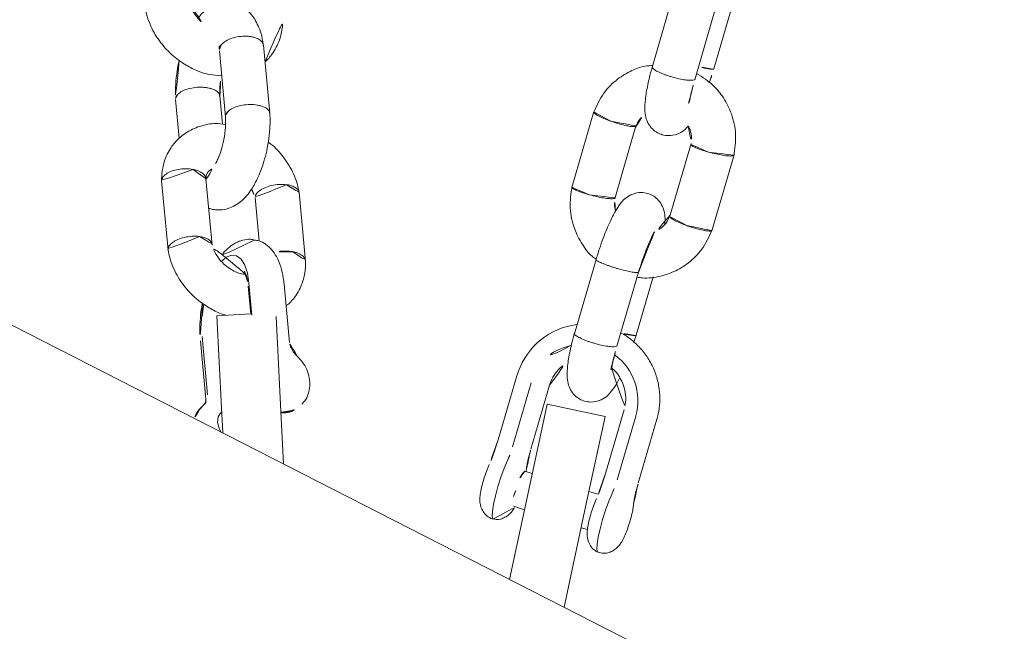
# Model space of a CAD drawing. Extents: x 5459245 to 5462690, y 5971016 to 5972523.
# Tile 100 of 136: x 5462452.9715 to 5462453.1046, y 5972211.2855 to 5972211.3683. Entities that reach past the tile are written whole.
import ezdxf

# ---------------------------------------------------------------- set-up
doc = ezdxf.new("R2010")
doc.units = 0
doc.layers.add('A_MAŁA ARCHITEKTURA', color=195, linetype='CONTINUOUS', lineweight=9)

# ---------------------------------------------------------------- blocks, each defined once
blk = doc.blocks.new('A$C43995eb0')
at = {"layer": 'A_MAŁA ARCHITEKTURA', "linetype": 'Continuous'}
for p, q in [((3380.14, 1209.52), (3380.14, 390.59)), ((3360.62, 1143.96), (3351.78, 1142.27)), ((3380.14, 1142.68), (3366.71, 1139.08)), ((3361.53, 1141.21), (3352.69, 1139.52)), ((3364.43, 1139.84), (3364.65, 1138.53)), ((3369.51, 1139.83), (3369.36, 1140.7)), ((3352.66, 1137.74), (3361.5, 1139.43)), ((3366.71, 1139.08), (3354.63, 1135.85)), ((3325.68, 1137.28), (3315.15, 1135.27)), ((3354.63, 1135.85), (3356.7, 1128.12)), ((3342.91, 1134.59), (3334.84, 1133.04)), ((3343.9, 1134.75), (3342.77, 1134.56)), ((3380.14, 1134.4), (3368.78, 1131.36)), ((3345.42, 1132.95), (3335.18, 1131)), ((3371.09, 1130.36), (3370.83, 1131.91)), ((3316.45, 1129.41), (3326.52, 1131.33)), ((3368.78, 1131.36), (3356.7, 1128.12)), ((3365.98, 1130.61), (3366.16, 1129.54)), ((3366.13, 1129.73), (3365.96, 1129.67)), ((3363.13, 1128.94), (3354.29, 1127.25)), ((3306.02, 1127.54), (3297.95, 1126)), ((3336.27, 1125.1), (3346.57, 1127.07)), ((3355.14, 1124.88), (3363.98, 1126.57)), ((3308.53, 1125.91), (3298.29, 1123.95)), ((3355.17, 1122.72), (3364.01, 1124.41)), ((3327.79, 1123.6), (3317.71, 1121.68)), ((3354.65, 1122.67), (3355.17, 1122.72)), ((3299.38, 1118.05), (3309.68, 1120.02)), ((3318.55, 1115.73), (3329.08, 1117.74)), ((3380.14, 1100.08), (3373.21, 1096.08)), ((3373.21, 1096.08), (3362.82, 1090.08)), ((3365.12, 1093.3), (3358.44, 1089.06)), ((3380.14, 1090.84), (3377.21, 1089.15)), ((3354.39, 1090.26), (3346.44, 1085.2)), ((3377.66, 1089.41), (3377.94, 1089.34)), ((3377.21, 1089.15), (3366.38, 1082.9)), ((3364.14, 1087.09), (3360.48, 1084.77)), ((3360.89, 1084.87), (3364.11, 1086.92)), ((3364.07, 1086.9), (3366.38, 1082.9)), ((3369.8, 1082.41), (3376.47, 1086.65)), ((3370.44, 1082.48), (3377.11, 1086.72)), ((3349.77, 1080.21), (3354.77, 1083.4)), ((3358.17, 1078), (3350.55, 1073.15)), ((3338.72, 1076.82), (3330.9, 1071.84)), ((3353.54, 1067.94), (3361.49, 1073)), ((3334.31, 1066.9), (3341.86, 1071.71)), ((3342.95, 1071.79), (3339.71, 1069.72)), ((3342.85, 1064.61), (3347.29, 1067.44))]:
    blk.add_line(p, q, dxfattribs=at)
at = {"layer": 'A_MAŁA ARCHITEKTURA', "linetype": 'Continuous', "flags": 128}
for points in [[(3371.45, 1143.36), (3371.43, 1143.28), (3371.14, 1143.03), (3370.52, 1142.76), (3369.61, 1142.47), (3368.48, 1142.18), (3367.22, 1141.92), (3365.9, 1141.7), (3364.62, 1141.54), (3363.49, 1141.45)], [(3365.94, 1126.82), (3367.07, 1126.91), (3368.35, 1127.06), (3369.67, 1127.28), (3370.93, 1127.54), (3372.06, 1127.83), (3372.97, 1128.12), (3373.59, 1128.4), (3373.88, 1128.64), (3373.89, 1128.75)], [(3379.26, 1089.59), (3379.91, 1090.2), (3380.14, 1090.57)], [(3377.94, 1089.34), (3378.5, 1089.31), (3379.26, 1089.59)], [(3360.48, 1084.77), (3359.38, 1083.96), (3358.56, 1083.14), (3358.08, 1082.33), (3357.94, 1081.59), (3358.17, 1080.95), (3358.75, 1080.44), (3359.5, 1080.13)]]:
    blk.add_lwpolyline(points, dxfattribs=at)
at = {"layer": 'A_MAŁA ARCHITEKTURA', "linetype": 'Continuous'}
for centre, radius, start, end in [((3364.33, 1126.92), 14.56, 93.338, 101.1027), ((3354.15, 1132.04), 7.62, 101.0657, 170.9778), ((3367.41, 1134.55), 5.16, 255.9952, 288.7117), ((3369.04, 1133), 3.34, 270.4946, 307.9463), ((3353.26, 1132.17), 9.61, 213.9381, 277.9346), ((3353.76, 1131.97), 7.22, 219.4345, 281.0286), ((3366.78, 1112.29), 14.56, 93.338, 101.1027), ((3370.83, 1095.33), 3.45, 21.0141, 73.8413), ((3377.39, 1085.32), 1.62, 65.4606, 124.743), ((3379.38, 1089.57), 3.07, 244.5812, 284.2589), ((3361.03, 1096.59), 16.67, 286.5851, 301.702)]:
    blk.add_arc(centre, radius, start, end, dxfattribs=at)
for points, knots in [([(3371.42, 1143.37), (3371.37, 1143.62), (3371.26, 1144.12), (3370.81, 1144.71), (3370.3, 1145.13), (3369.76, 1145.39), (3369.22, 1145.53), (3368.63, 1145.59), (3367.91, 1145.59), (3366.97, 1145.51), (3365.95, 1145.36), (3364.93, 1145.15), (3364.1, 1144.94), (3363.66, 1144.77), (3363.47, 1144.7)], [0, 0, 0, 0, 0.077093, 0.152961, 0.219076, 0.279903, 0.340102, 0.408935, 0.510956, 0.611431, 0.715937, 0.818003, 0.922933, 1, 1, 1, 1]), ([(3363.47, 1144.7), (3363.39, 1144.67), (3363.19, 1144.59), (3362.63, 1144.42), (3361.8, 1144.2), (3361.08, 1144.05), (3360.68, 1143.97), (3360.62, 1143.96)], [0, 0, 0, 0, 0.152877, 0.397767, 0.670396, 0.95509, 1, 1, 1, 1]), ([(3365.03, 1139.88), (3365.19, 1139.89), (3365.66, 1139.92), (3366.53, 1140.02), (3367.58, 1140.21), (3368.56, 1140.44), (3369.34, 1140.68), (3370, 1140.97), (3370.64, 1141.4), (3371.14, 1142.04), (3371.42, 1142.7), (3371.42, 1143.14), (3371.42, 1143.33)], [0, 0, 0, 0, 0.062773, 0.187586, 0.306126, 0.425461, 0.552478, 0.64877, 0.756013, 0.846198, 0.936905, 1, 1, 1, 1]), ([(3351.78, 1142.27), (3351.43, 1142.19), (3350.51, 1141.98), (3349.08, 1141.39), (3347.58, 1140.45), (3346.25, 1139.25), (3345.16, 1137.84), (3344.32, 1136.25), (3343.8, 1134.55), (3343.57, 1133.31), (3343.6, 1132.66), (3343.61, 1132.6)], [0, 0, 0, 0, 0.078204, 0.207674, 0.337345, 0.467175, 0.597146, 0.72722, 0.857344, 0.987459, 1, 1, 1, 1]), ([(3361.5, 1139.43), (3361.7, 1139.47), (3362.27, 1139.57), (3363.24, 1139.72), (3364.26, 1139.84), (3364.79, 1139.87), (3365.03, 1139.88)], [0, 0, 0, 0, 0.157417, 0.458569, 0.758721, 1, 1, 1, 1]), ([(3335.88, 1131.13), (3335.81, 1131.35), (3335.48, 1132.38), (3334.46, 1133.8), (3332.88, 1135.36), (3330.95, 1136.55), (3328.4, 1137.4), (3326.5, 1137.3), (3325.5, 1137.25)], [0, 0, 0, 0, 0.052878, 0.248654, 0.392204, 0.566159, 0.770381, 1, 1, 1, 1]), ([(3326.6, 1133.95), (3326.6, 1133.96), (3326.59, 1133.98), (3326.58, 1134.05), (3326.56, 1134.26), (3326.47, 1134.79), (3326.32, 1135.59), (3326.1, 1136.42), (3325.88, 1137.01), (3325.72, 1137.25), (3325.65, 1137.26), (3325.63, 1137.26)], [0, 0, 0, 0, 0.0079338, 0.0139385, 0.0379618, 0.1343555, 0.3291606, 0.5278049, 0.7264151, 0.9249874, 1, 1, 1, 1]), ([(3348.39, 1133.65), (3348.41, 1133.76), (3348.5, 1134.29), (3348.96, 1135.18), (3349.74, 1136.23), (3350.76, 1137.04), (3351.77, 1137.53), (3352.42, 1137.69), (3352.66, 1137.74)], [0, 0, 0, 0, 0.053728, 0.260783, 0.467293, 0.673622, 0.88011, 1, 1, 1, 1]), ([(3315.32, 1135.31), (3314.38, 1134.99), (3312.55, 1134.37), (3310.4, 1132.59), (3308.95, 1130.63), (3307.91, 1128.36), (3307.75, 1126.7), (3307.66, 1125.74)], [0, 0, 0, 0, 0.2275035, 0.4385217, 0.6228464, 0.7804889, 1, 1, 1, 1]), ([(3316.41, 1132), (3316.4, 1132.01), (3316.33, 1132.35), (3316.17, 1133.03), (3315.91, 1133.96), (3315.64, 1134.7), (3315.43, 1135.1), (3315.3, 1135.25), (3315.24, 1135.29), (3315.21, 1135.27), (3315.21, 1135.27)], [0, 0, 0, 0, 0.007803, 0.203205, 0.398604, 0.59398, 0.789319, 0.885918, 0.98251, 1, 1, 1, 1]), ([(3342.97, 1134.56), (3342.97, 1134.57), (3342.96, 1134.57), (3342.95, 1134.57), (3342.94, 1134.59), (3342.92, 1134.58), (3342.91, 1134.58)], [0, 0, 0, 0, 0.090031, 0.158171, 0.430783, 1, 1, 1, 1]), ([(3342.97, 1134.56), (3342.97, 1134.56), (3342.97, 1134.56), (3342.98, 1134.55), (3343.01, 1134.51), (3343.1, 1134.37), (3343.26, 1133.96), (3343.45, 1133.31), (3343.56, 1132.8), (3343.61, 1132.6)], [0, 0, 0, 0, 0.012189, 0.021415, 0.058324, 0.206422, 0.505716, 0.810938, 1, 1, 1, 1]), ([(3346.22, 1127), (3346.7, 1127.09), (3347.63, 1127.29), (3349.24, 1127.69), (3350.79, 1128.18), (3352.05, 1128.74), (3352.9, 1129.3), (3353.54, 1129.98), (3353.98, 1130.84), (3354.13, 1131.68), (3354.06, 1132.52), (3353.77, 1133.37), (3353.1, 1134.25), (3352.17, 1134.82), (3351.29, 1135.08), (3350.32, 1135.23), (3349.44, 1135.22), (3349.04, 1135.22)], [0, 0, 0, 0, 0.071339, 0.138018, 0.254217, 0.347507, 0.418402, 0.478598, 0.530708, 0.574722, 0.611163, 0.657154, 0.719091, 0.781144, 0.844563, 0.929141, 1, 1, 1, 1]), ([(3326.6, 1133.95), (3326.6, 1133.93), (3326.6, 1133.91), (3326.61, 1133.85), (3326.64, 1133.64), (3326.69, 1133.13), (3326.73, 1132.4), (3326.71, 1131.74), (3326.63, 1131.37), (3326.54, 1131.37), (3326.5, 1131.37)], [0, 0, 0, 0, 0.009284, 0.01631, 0.044421, 0.157218, 0.385171, 0.617638, 0.850068, 1, 1, 1, 1]), ([(3348.63, 1133.65), (3348.59, 1133.66), (3348.52, 1133.69), (3348.12, 1133.59), (3347.43, 1133.41), (3346.48, 1133.18), (3345.69, 1133.01), (3345.32, 1132.94)], [0, 0, 0, 0, 0.149704, 0.328905, 0.539451, 0.783228, 1, 1, 1, 1]), ([(3316.41, 1132), (3316.41, 1131.99), (3316.48, 1131.65), (3316.59, 1131), (3316.68, 1130.19), (3316.68, 1129.64), (3316.62, 1129.43), (3316.56, 1129.44), (3316.55, 1129.44)], [0, 0, 0, 0, 0.00953, 0.248181, 0.486831, 0.725467, 0.964051, 1, 1, 1, 1]), ([(3345.43, 1132.92), (3345.42, 1132.92), (3345.39, 1132.94), (3345.37, 1132.92), (3345.34, 1132.9)], [0, 0, 0, 0, 0.088412, 1, 1, 1, 1]), ([(3345.43, 1132.92), (3345.43, 1132.92), (3345.5, 1132.88), (3345.67, 1132.68), (3345.94, 1132.08), (3346.21, 1131.25), (3346.41, 1130.44), (3346.53, 1129.78), (3346.61, 1129.3), (3346.69, 1128.67), (3346.73, 1127.97), (3346.69, 1127.36), (3346.6, 1127.07), (3346.51, 1127.07), (3346.49, 1127.08)], [0, 0, 0, 0, 0.004506, 0.117327, 0.230147, 0.342953, 0.455738, 0.511513, 0.567283, 0.623054, 0.735809, 0.848577, 0.961388, 1, 1, 1, 1]), ([(3327.8, 1131.21), (3327.55, 1131.1), (3326.97, 1130.86), (3326.29, 1130.39), (3325.64, 1129.71), (3325.2, 1128.84), (3325.05, 1128.01), (3325.12, 1127.17), (3325.41, 1126.32), (3326.08, 1125.44), (3327.01, 1124.86), (3327.89, 1124.6), (3329.05, 1124.44), (3330.82, 1124.43), (3332.86, 1124.59), (3334.81, 1124.85), (3335.87, 1125.03), (3336.41, 1125.12)], [0, 0, 0, 0, 0.0521585, 0.1212946, 0.1799967, 0.2308144, 0.2737364, 0.3092729, 0.3541223, 0.4145227, 0.475036, 0.5368816, 0.6193611, 0.7245537, 0.8514754, 0.9232399, 1, 1, 1, 1]), ([(3326.36, 1131.31), (3326.78, 1131.33), (3327.56, 1131.35), (3328.61, 1131), (3329.08, 1130.55), (3329.3, 1130.34)], [0, 0, 0, 0, 0.391685, 0.713606, 1, 1, 1, 1]), ([(3335.32, 1131.02), (3334.47, 1130.88), (3332.93, 1130.63), (3331.1, 1130.45), (3330, 1130.41), (3329.54, 1130.42), (3329.34, 1130.44), (3329.35, 1130.44), (3329.35, 1130.43)], [0, 0, 0, 0, 0.323125, 0.582929, 0.782138, 0.922978, 0.97265, 1, 1, 1, 1]), ([(3335.23, 1130.97), (3335.23, 1130.98), (3335.21, 1131), (3335.19, 1130.97), (3335.18, 1130.96)], [0, 0, 0, 0, 0.083115, 1, 1, 1, 1]), ([(3335.23, 1130.97), (3335.24, 1130.97), (3335.28, 1130.93), (3335.4, 1130.72), (3335.61, 1130.11), (3335.83, 1129.27), (3336, 1128.45), (3336.12, 1127.8), (3336.2, 1127.31), (3336.29, 1126.69), (3336.36, 1125.98), (3336.38, 1125.39), (3336.34, 1125.11), (3336.28, 1125.12), (3336.27, 1125.12)], [0, 0, 0, 0, 0.0045, 0.117191, 0.229882, 0.342558, 0.455213, 0.510923, 0.566629, 0.622335, 0.734961, 0.847599, 0.960279, 1, 1, 1, 1]), ([(3373.85, 1128.75), (3373.82, 1128.86), (3373.73, 1129.23), (3373.35, 1129.7), (3372.84, 1130.12), (3372.3, 1130.38), (3371.76, 1130.51), (3371.37, 1130.56), (3371.12, 1130.56), (3371.06, 1130.56)], [0, 0, 0, 0, 0.093254, 0.286079, 0.45436, 0.609424, 0.763396, 0.940178, 1, 1, 1, 1]), ([(3314.51, 1127.99), (3314.62, 1128.14), (3314.97, 1128.6), (3315.67, 1129.12), (3316.3, 1129.31), (3316.57, 1129.39)], [0, 0, 0, 0, 0.228495, 0.66383, 1, 1, 1, 1]), ([(3365.96, 1129.67), (3365.88, 1129.65), (3365.68, 1129.57), (3365.12, 1129.39), (3364.3, 1129.18), (3363.58, 1129.02), (3363.18, 1128.95), (3363.13, 1128.94)], [0, 0, 0, 0, 0.153357, 0.398797, 0.672227, 0.957865, 1, 1, 1, 1]), ([(3308, 1127.85), (3307.84, 1127.83), (3307.14, 1127.74), (3306.43, 1127.61), (3305.88, 1127.51)], [0, 0, 0, 0, 0.228264, 1, 1, 1, 1]), ([(3309.33, 1119.95), (3309.81, 1120.05), (3310.75, 1120.24), (3312.35, 1120.64), (3313.9, 1121.13), (3315.16, 1121.69), (3316.01, 1122.25), (3316.66, 1122.93), (3317.09, 1123.79), (3317.24, 1124.63), (3317.17, 1125.47), (3316.88, 1126.32), (3316.21, 1127.2), (3315.29, 1127.77), (3314.77, 1127.92), (3314.51, 1127.99)], [0, 0, 0, 0, 0.084657, 0.163784, 0.301677, 0.412383, 0.496514, 0.567947, 0.629785, 0.682016, 0.72526, 0.779837, 0.853337, 0.926975, 1, 1, 1, 1]), ([(3354.29, 1127.25), (3354.11, 1127.22), (3353.5, 1127.12), (3352.47, 1127.18), (3351.34, 1127.47), (3350.73, 1127.87), (3350.47, 1128.04)], [0, 0, 0, 0, 0.136458, 0.450186, 0.76558, 1, 1, 1, 1]), ([(3367.57, 1124.86), (3367.73, 1124.87), (3368.2, 1124.9), (3369.06, 1125.01), (3370.1, 1125.19), (3371.08, 1125.42), (3371.84, 1125.66), (3372.5, 1125.94), (3373.12, 1126.37), (3373.63, 1127), (3373.9, 1127.75), (3373.99, 1128.36), (3373.89, 1128.68), (3373.87, 1128.74)], [0, 0, 0, 0, 0.059822, 0.178796, 0.291745, 0.405534, 0.527062, 0.615187, 0.715651, 0.801576, 0.888185, 0.981937, 1, 1, 1, 1]), ([(3306.08, 1127.52), (3306.08, 1127.52), (3306.07, 1127.52), (3306.06, 1127.53), (3306.05, 1127.54), (3306.03, 1127.53), (3306.02, 1127.53)], [0, 0, 0, 0, 0.090031, 0.158171, 0.430783, 1, 1, 1, 1]), ([(3306.08, 1127.52), (3306.08, 1127.51), (3306.08, 1127.51), (3306.09, 1127.5), (3306.12, 1127.47), (3306.21, 1127.33), (3306.37, 1126.91), (3306.56, 1126.26), (3306.67, 1125.75), (3306.72, 1125.56)], [0, 0, 0, 0, 0.012202, 0.021437, 0.058383, 0.206632, 0.506232, 0.811765, 1, 1, 1, 1]), ([(3311.74, 1126.61), (3311.7, 1126.62), (3311.63, 1126.64), (3311.23, 1126.54), (3310.54, 1126.36), (3309.59, 1126.13), (3308.8, 1125.97), (3308.43, 1125.89)], [0, 0, 0, 0, 0.149704, 0.328905, 0.539451, 0.783228, 1, 1, 1, 1]), ([(3308.54, 1125.87), (3308.53, 1125.88), (3308.5, 1125.89), (3308.48, 1125.87), (3308.45, 1125.85)], [0, 0, 0, 0, 0.088412, 1, 1, 1, 1]), ([(3308.54, 1125.87), (3308.54, 1125.87), (3308.61, 1125.83), (3308.78, 1125.63), (3309.05, 1125.04), (3309.32, 1124.21), (3309.52, 1123.4), (3309.64, 1122.74), (3309.72, 1122.25), (3309.8, 1121.63), (3309.84, 1120.92), (3309.8, 1120.31), (3309.71, 1120.03), (3309.63, 1120.03), (3309.6, 1120.03)], [0, 0, 0, 0, 0.004506, 0.117327, 0.230147, 0.342953, 0.455738, 0.511513, 0.567283, 0.623054, 0.735809, 0.848577, 0.961388, 1, 1, 1, 1]), ([(3329.23, 1124.47), (3328.99, 1124.26), (3328.52, 1123.86), (3327.94, 1123.7), (3327.66, 1123.62)], [0, 0, 0, 0, 0.527191, 1, 1, 1, 1]), ([(3328.91, 1117.7), (3329.85, 1118.02), (3331.68, 1118.64), (3333.84, 1120.41), (3335.26, 1122.38), (3336.08, 1123.95), (3336.2, 1124.87), (3336.23, 1125.09)], [0, 0, 0, 0, 0.273328, 0.52685, 0.748303, 0.937698, 1, 1, 1, 1]), ([(3364.01, 1124.41), (3364.21, 1124.45), (3364.78, 1124.55), (3365.75, 1124.7), (3366.78, 1124.82), (3367.32, 1124.85), (3367.57, 1124.86)], [0, 0, 0, 0, 0.156913, 0.457091, 0.7563, 1, 1, 1, 1]), ([(3328.88, 1120.3), (3328.88, 1120.32), (3328.81, 1120.65), (3328.65, 1121.34), (3328.38, 1122.26), (3328.11, 1123), (3327.91, 1123.4), (3327.77, 1123.55), (3327.71, 1123.59), (3327.68, 1123.58), (3327.68, 1123.57)], [0, 0, 0, 0, 0.007799, 0.203105, 0.39841, 0.593704, 0.788954, 0.885499, 0.982028, 1, 1, 1, 1]), ([(3317.88, 1121.69), (3317.45, 1121.67), (3316.68, 1121.64), (3315.98, 1121.94), (3315.67, 1122.07)], [0, 0, 0, 0, 0.558435, 1, 1, 1, 1]), ([(3318.69, 1118.36), (3318.69, 1118.37), (3318.64, 1118.71), (3318.53, 1119.4), (3318.33, 1120.34), (3318.11, 1121.09), (3317.93, 1121.5), (3317.81, 1121.65), (3317.75, 1121.69), (3317.72, 1121.68), (3317.72, 1121.68)], [0, 0, 0, 0, 0.007933, 0.206573, 0.405213, 0.603841, 0.802425, 0.900619, 0.998795, 1, 1, 1, 1]), ([(3309.39, 1119.96), (3309.57, 1119.66), (3310.07, 1118.83), (3311.37, 1117.66), (3313.28, 1116.45), (3315.83, 1115.61), (3317.73, 1115.71), (3318.73, 1115.76)], [0, 0, 0, 0, 0.096344, 0.268994, 0.478213, 0.723834, 1, 1, 1, 1]), ([(3328.88, 1120.3), (3328.89, 1120.29), (3328.95, 1119.95), (3329.07, 1119.3), (3329.16, 1118.5), (3329.15, 1117.95), (3329.09, 1117.74), (3329.03, 1117.74), (3329.02, 1117.74)], [0, 0, 0, 0, 0.009514, 0.247746, 0.485977, 0.724178, 0.962334, 1, 1, 1, 1]), ([(3318.69, 1118.36), (3318.69, 1118.34), (3318.74, 1118), (3318.8, 1117.34), (3318.83, 1116.52), (3318.77, 1115.96), (3318.69, 1115.74), (3318.62, 1115.75), (3318.61, 1115.75)], [0, 0, 0, 0, 0.00933, 0.242958, 0.476584, 0.710182, 0.943735, 1, 1, 1, 1]), ([(3371.79, 1098.6), (3371.62, 1098.65), (3371.1, 1098.81), (3370.18, 1098.76), (3369.11, 1098.46), (3368.14, 1097.88), (3367.31, 1097.07), (3366.68, 1096.11), (3366.44, 1095.4), (3366.32, 1095.08)], [0, 0, 0, 0, 0.0733418, 0.2297006, 0.3831616, 0.5377388, 0.6964777, 0.8606127, 1, 1, 1, 1]), ([(3374.15, 1096.62), (3374.06, 1096.8), (3373.8, 1097.31), (3373.23, 1097.91), (3372.7, 1098.21), (3372.49, 1098.33)], [0, 0, 0, 0, 0.244945, 0.696752, 1, 1, 1, 1]), ([(3366.32, 1095.08), (3366.28, 1094.95), (3366.15, 1094.55), (3365.82, 1093.95), (3365.41, 1093.51), (3365.19, 1093.35), (3365.12, 1093.3)], [0, 0, 0, 0, 0.157297, 0.492703, 0.827262, 1, 1, 1, 1]), ([(3360.93, 1090.64), (3360.81, 1090.69), (3360.2, 1090.99), (3358.86, 1091.26), (3357.3, 1091.24), (3356, 1090.93), (3355.14, 1090.64), (3354.57, 1090.34), (3354.28, 1090.2)], [0, 0, 0, 0, 0.056875, 0.296506, 0.613848, 0.73691, 0.868124, 1, 1, 1, 1]), ([(3353.99, 1088.11), (3353.99, 1088.12), (3353.98, 1088.14), (3353.97, 1088.2), (3353.92, 1088.39), (3353.83, 1088.85), (3353.84, 1089.48), (3354.03, 1090.03), (3354.3, 1090.17), (3354.41, 1090.23)], [0, 0, 0, 0, 0.01177, 0.020678, 0.056316, 0.199315, 0.488305, 0.782991, 1, 1, 1, 1]), ([(3353.99, 1088.11), (3354, 1088.1), (3354, 1088.08), (3354.02, 1088.02), (3354.08, 1087.83), (3354.26, 1087.35), (3354.65, 1086.59), (3355.07, 1086.1), (3355.28, 1085.85)], [0, 0, 0, 0, 0.015042, 0.026427, 0.071974, 0.254732, 0.624073, 1, 1, 1, 1]), ([(3358.44, 1089.06), (3358.21, 1088.9), (3357.52, 1088.44), (3356.51, 1087.6), (3355.61, 1086.55), (3355.02, 1085.46), (3354.74, 1084.41), (3354.7, 1083.48), (3354.88, 1082.95), (3354.95, 1082.75)], [0, 0, 0, 0, 0.096755, 0.287135, 0.486843, 0.643345, 0.784577, 0.918898, 1, 1, 1, 1]), ([(3377.11, 1086.72), (3377.17, 1086.76), (3377.39, 1086.88), (3377.63, 1086.93), (3377.73, 1086.9), (3377.78, 1086.89)], [0, 0, 0, 0, 0.186537, 0.615269, 1, 1, 1, 1]), ([(3378.58, 1086.62), (3378.64, 1086.6), (3379.05, 1086.45), (3379.6, 1086.41), (3380.05, 1086.51), (3380.14, 1086.53)], [0, 0, 0, 0, 0.124115, 0.830911, 1, 1, 1, 1]), ([(3346.55, 1085.28), (3346.2, 1085.01), (3345.49, 1084.46), (3344.28, 1083.13), (3343.15, 1081.26), (3342.44, 1079.49), (3342.31, 1078.54), (3342.29, 1078.39)], [0, 0, 0, 0, 0.16921, 0.343023, 0.662481, 0.946739, 1, 1, 1, 1]), ([(3346.3, 1083.22), (3346.3, 1083.23), (3346.19, 1083.53), (3346.06, 1084.1), (3346.12, 1084.75), (3346.27, 1085.13), (3346.44, 1085.19), (3346.45, 1085.19)], [0, 0, 0, 0, 0.012814, 0.33367, 0.654524, 0.975338, 1, 1, 1, 1]), ([(3359.62, 1083.86), (3359.71, 1083.62), (3359.87, 1083.2), (3359.95, 1082.39), (3359.93, 1081.53), (3359.74, 1080.52), (3359.32, 1079.46), (3358.74, 1078.52), (3358.24, 1078.12), (3358.01, 1077.94)], [0, 0, 0, 0, 0.139691, 0.245648, 0.370615, 0.514652, 0.677186, 0.857217, 1, 1, 1, 1]), ([(3359.33, 1083.48), (3359.33, 1083.48), (3359.32, 1083.44), (3359.38, 1083.6), (3359.66, 1083.92), (3360.16, 1084.38), (3360.65, 1084.71), (3360.89, 1084.87)], [0, 0, 0, 0, 0.00058, 0.244128, 0.490144, 0.751129, 1, 1, 1, 1]), ([(3361.38, 1072.92), (3361.73, 1073.19), (3362.44, 1073.74), (3363.65, 1075.08), (3364.81, 1076.94), (3365.63, 1079.26), (3365.94, 1081.38), (3365.95, 1082.95), (3365.79, 1083.77), (3365.75, 1084)], [0, 0, 0, 0, 0.1129288, 0.2289294, 0.4421317, 0.6318424, 0.7987882, 0.9435409, 1, 1, 1, 1]), ([(3346.3, 1083.22), (3346.31, 1083.21), (3346.42, 1082.91), (3346.71, 1082.3), (3347.3, 1081.46), (3347.99, 1080.77), (3348.58, 1080.37), (3349.01, 1080.2), (3349.32, 1080.14), (3349.63, 1080.14), (3349.79, 1080.26), (3349.88, 1080.33)], [0, 0, 0, 0, 0.0064254, 0.1673237, 0.3282224, 0.4891112, 0.6499644, 0.729501, 0.8090242, 0.8885474, 1, 1, 1, 1]), ([(3354.95, 1082.75), (3354.99, 1082.58), (3355.12, 1082.07), (3355.65, 1081.35), (3356.42, 1080.65), (3357.37, 1080.14), (3358.35, 1079.8), (3359.07, 1079.72), (3359.37, 1079.68)], [0, 0, 0, 0, 0.087227, 0.269469, 0.448141, 0.636226, 0.845835, 1, 1, 1, 1]), ([(3365.73, 1080.39), (3365.97, 1080.46), (3366.77, 1080.68), (3368.07, 1081.21), (3369.41, 1081.85), (3370.15, 1082.3), (3370.44, 1082.48)], [0, 0, 0, 0, 0.139989, 0.464751, 0.791521, 1, 1, 1, 1]), ([(3349, 1079.27), (3349.09, 1079.41), (3349.34, 1079.84), (3349.69, 1080.1), (3349.92, 1080.27)], [0, 0, 0, 0, 0.3461552, 1, 1, 1, 1]), ([(3353.92, 1075.3), (3353.9, 1075.43), (3353.86, 1075.74), (3353.68, 1076.29), (3353.36, 1076.94), (3352.62, 1077.91), (3351.45, 1078.67), (3350.25, 1079.08), (3349.08, 1079.31), (3347.29, 1079.39), (3345.29, 1079.17), (3343.38, 1078.75), (3341.77, 1078.25), (3340.42, 1077.71), (3339.37, 1077.19), (3338.88, 1076.91), (3338.63, 1076.77)], [0, 0, 0, 0, 0.027038, 0.059886, 0.10495, 0.166801, 0.287743, 0.338617, 0.415323, 0.520714, 0.65381, 0.730736, 0.814334, 0.90452, 0.952134, 1, 1, 1, 1]), ([(3357.91, 1075.93), (3357.9, 1075.94), (3357.8, 1076.24), (3357.66, 1076.81), (3357.72, 1077.47), (3357.87, 1077.84), (3358.03, 1077.9), (3358.04, 1077.9)], [0, 0, 0, 0, 0.0128946, 0.3357906, 0.658687, 0.9815637, 1, 1, 1, 1]), ([(3341.13, 1071.65), (3341.12, 1071.65), (3341.1, 1071.66), (3341.07, 1071.67), (3340.94, 1071.71), (3340.6, 1071.87), (3340.05, 1072.29), (3339.41, 1073.01), (3338.86, 1073.88), (3338.54, 1074.64), (3338.35, 1075.36), (3338.29, 1076.01), (3338.42, 1076.58), (3338.65, 1076.74), (3338.75, 1076.81)], [0, 0, 0, 0, 0.005034, 0.008844, 0.024087, 0.085248, 0.208851, 0.33489, 0.460908, 0.586901, 0.649211, 0.775189, 0.901172, 1, 1, 1, 1]), ([(3357.91, 1075.93), (3357.91, 1075.92), (3358.02, 1075.62), (3358.31, 1075.01), (3358.9, 1074.18), (3359.59, 1073.48), (3360.18, 1073.09), (3360.61, 1072.91), (3360.92, 1072.85), (3361.23, 1072.85), (3361.38, 1072.97), (3361.47, 1073.04)], [0, 0, 0, 0, 0.0064419, 0.1677493, 0.3290556, 0.4903421, 0.651598, 0.7313429, 0.8110812, 0.8908195, 1, 1, 1, 1]), ([(3332.81, 1073.06), (3332.79, 1073.07), (3332.27, 1073.31), (3331.02, 1073.54), (3329.47, 1073.53), (3328.17, 1073.23), (3327.31, 1072.93), (3326.74, 1072.64), (3326.45, 1072.49)], [0, 0, 0, 0, 0.011572, 0.262714, 0.595299, 0.724272, 0.86179, 1, 1, 1, 1]), ([(3341.72, 1071.62), (3342.28, 1071.92), (3343.33, 1072.48), (3345.04, 1073.02), (3346.42, 1073.29), (3347.39, 1073.38), (3347.95, 1073.38), (3348.11, 1073.36), (3348.13, 1073.36)], [0, 0, 0, 0, 0.273091, 0.505793, 0.701046, 0.858931, 0.980461, 1, 1, 1, 1]), ([(3350.6, 1073.2), (3350.42, 1073.11), (3349.87, 1072.87), (3349.26, 1073.01), (3348.86, 1073.41), (3348.75, 1073.53)], [0, 0, 0, 0, 0.263741, 0.779932, 1, 1, 1, 1]), ([(3331.08, 1071.97), (3330.69, 1071.68), (3329.92, 1071.13), (3328.82, 1070.01), (3327.99, 1068.77), (3327.6, 1067.46), (3327.57, 1066.46), (3327.68, 1065.77), (3327.88, 1065.14), (3328.2, 1064.49), (3328.94, 1063.52), (3330.12, 1062.77), (3331.09, 1062.42), (3331.51, 1062.34), (3331.67, 1062.31)], [0, 0, 0, 0, 0.095859, 0.187097, 0.338552, 0.444063, 0.516242, 0.570646, 0.611762, 0.668168, 0.745587, 0.89697, 0.960648, 1, 1, 1, 1]), ([(3342.81, 1072.15), (3342.95, 1071.74), (3343.34, 1070.61), (3344.54, 1069.14), (3345.99, 1068), (3347.49, 1067.31), (3349.07, 1066.93), (3350.63, 1066.97), (3351.93, 1067.27), (3352.79, 1067.57), (3353.36, 1067.86), (3353.65, 1068.01)], [0, 0, 0, 0, 0.093517, 0.256955, 0.418197, 0.507676, 0.632767, 0.798424, 0.862664, 0.93116, 1, 1, 1, 1]), ([(3350.22, 1071.04), (3350.21, 1071.05), (3350.13, 1071.36), (3350.03, 1071.96), (3350.13, 1072.65), (3350.36, 1073.08), (3350.6, 1073.15), (3350.67, 1073.17)], [0, 0, 0, 0, 0.011575, 0.301431, 0.591287, 0.881126, 1, 1, 1, 1]), ([(3333.44, 1066.76), (3333.43, 1066.76), (3333.2, 1066.81), (3332.72, 1067.02), (3332, 1067.59), (3331.35, 1068.36), (3330.92, 1069.09), (3330.68, 1069.68), (3330.56, 1070.11), (3330.46, 1070.67), (3330.5, 1071.27), (3330.69, 1071.72), (3330.91, 1071.82), (3330.97, 1071.84)], [0, 0, 0, 0, 0.005069, 0.13199, 0.25891, 0.385814, 0.512694, 0.57544, 0.63818, 0.70092, 0.827767, 0.954629, 1, 1, 1, 1]), ([(3341.13, 1071.65), (3341.13, 1071.65), (3341.15, 1071.64), (3341.19, 1071.63), (3341.31, 1071.6), (3341.56, 1071.57), (3341.73, 1071.67), (3341.83, 1071.73)], [0, 0, 0, 0, 0.028359, 0.049822, 0.135692, 0.480246, 1, 1, 1, 1]), ([(3350.22, 1071.04), (3350.22, 1071.03), (3350.31, 1070.72), (3350.56, 1070.09), (3351.1, 1069.22), (3351.75, 1068.5), (3352.33, 1068.09), (3352.76, 1067.91), (3353.06, 1067.86), (3353.36, 1067.86), (3353.51, 1067.97), (3353.58, 1068.02)], [0, 0, 0, 0, 0.006576, 0.171232, 0.335887, 0.500522, 0.665126, 0.746526, 0.82792, 0.909314, 1, 1, 1, 1]), ([(3339.85, 1069.81), (3339.28, 1069.5), (3338.45, 1069.04), (3337.48, 1068.75), (3337.17, 1068.66)], [0, 0, 0, 0, 0.67636, 1, 1, 1, 1]), ([(3342.12, 1064.56), (3342.11, 1064.56), (3341.9, 1064.62), (3341.46, 1064.85), (3340.79, 1065.45), (3340.17, 1066.25), (3339.76, 1066.99), (3339.53, 1067.59), (3339.4, 1068.02), (3339.3, 1068.57), (3339.32, 1069.16), (3339.48, 1069.59), (3339.68, 1069.67), (3339.74, 1069.7)], [0, 0, 0, 0, 0.005048, 0.131464, 0.25788, 0.384288, 0.510668, 0.573159, 0.635639, 0.69812, 0.824441, 0.950791, 1, 1, 1, 1]), ([(3333.55, 1055.22), (3333.9, 1055.49), (3334.61, 1056.04), (3335.81, 1057.37), (3336.98, 1059.23), (3337.79, 1061.55), (3338.12, 1063.68), (3338.08, 1065.51), (3337.83, 1067.2), (3337.4, 1068.15), (3337.17, 1068.66)], [0, 0, 0, 0, 0.093768, 0.190088, 0.367116, 0.524639, 0.66326, 0.783453, 0.885985, 1, 1, 1, 1]), ([(3333.44, 1066.76), (3333.45, 1066.76), (3333.67, 1066.71), (3333.98, 1066.69), (3334.17, 1066.85), (3334.22, 1066.9)], [0, 0, 0, 0, 0.0278278, 0.724667, 1, 1, 1, 1]), ([(3333.68, 1066.63), (3333.71, 1066.62), (3333.78, 1066.6), (3334, 1066.72), (3334.26, 1066.89), (3334.37, 1066.96)], [0, 0, 0, 0, 0.342669, 0.710055, 1, 1, 1, 1]), ([(3337.89, 1062.64), (3337.97, 1062.66), (3338.6, 1062.79), (3339.79, 1063.19), (3341.14, 1063.72), (3342.19, 1064.24), (3342.69, 1064.52), (3342.93, 1064.66)], [0, 0, 0, 0, 0.044098, 0.340876, 0.661042, 0.830074, 1, 1, 1, 1]), ([(3342.12, 1064.56), (3342.13, 1064.55), (3342.33, 1064.5), (3342.61, 1064.45), (3342.77, 1064.6), (3342.81, 1064.63)], [0, 0, 0, 0, 0.0289213, 0.7531147, 1, 1, 1, 1]), ([(3331.89, 1062.88), (3331.89, 1062.87), (3331.81, 1062.5), (3331.47, 1061.76), (3330.91, 1060.81), (3330.4, 1060.41), (3330.18, 1060.23)], [0, 0, 0, 0, 0.0024214, 0.3364915, 0.7065258, 1, 1, 1, 1])]:
    blk.add_open_spline(points, degree=3, knots=knots, dxfattribs=at)

msp = doc.modelspace()

# ---------------------------------------------------------------- block references
at = {"layer": 'A_MAŁA ARCHITEKTURA', "xscale": 0.001, "yscale": 0.001, "zscale": 0.001, "rotation": 242.9301705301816}
msp.add_blockref('A$C43995eb0', (5462453.5658, 5972214.81866), dxfattribs=at)

doc.saveas('drawing.dxf')
